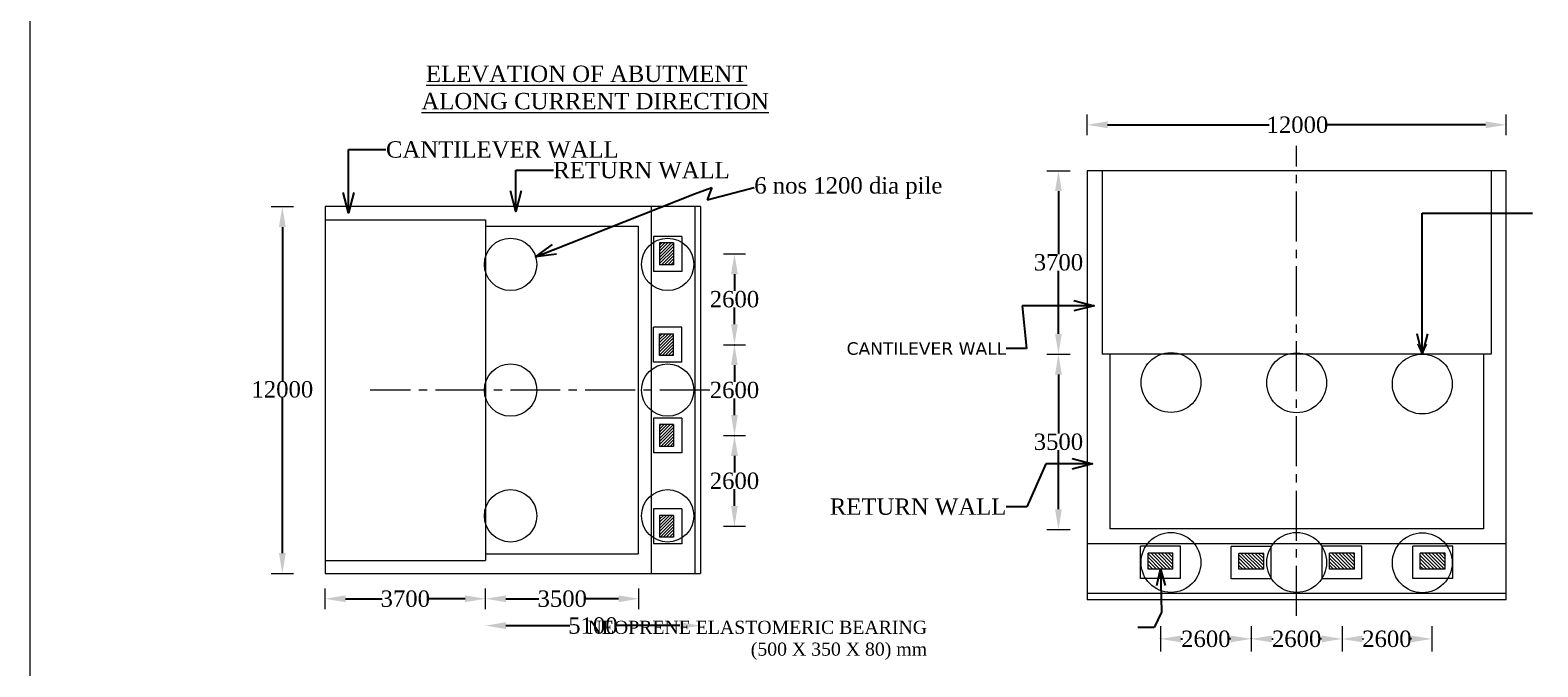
# Model space of a CAD drawing. Header units: millimetres. Extents: x -20950785 to 389010297, y -11535949 to 14056629.
# Tile 83 of 256: x 9974237 to 10043337, y -1946756 to -1917603. Entities that reach past the tile are written whole.
import ezdxf

# ---------------------------------------------------------------- set-up
doc = ezdxf.new("R2010")
doc.units = ezdxf.units.MM
doc.header["$LTSCALE"] = 60
doc.header["$MEASUREMENT"] = 0
doc.linetypes.add('CENTER2', pattern=[28.575, 19.05, -3.175, 3.175, -3.175])
doc.styles.add('style1', font='txt.shx', dxfattribs={"height": 1})
doc.dimstyles.get("Standard").update_dxf_attribs({"dimtxt": 400, "dimasz": 215, "dimexe": 0.18, "dimexo": 0.0625, "dimgap": 0.09, "dimtad": 0, "dimtih": 1, "dimtoh": 1, "dimdec": 0, "dimzin": 4, "dimdsep": 46, "dimtxsty": 'Standard', "dimblk": 'OPEN90', "dimcen": 0, "dimadec": 0, "dimazin": 1, "dimtfac": 1, "dimtdec": 0, "dimtix": 1, "dimtofl": 0, "dimtmove": 0, "dimatfit": 3, "dimldrblk": 'OPEN30', "dimfxl": 1, "dimtolj": 1, "dimtzin": 0, "dimarcsym": 0})
pattern_1 = [(45, (8715274.38, -2073502.71), (-70.710678, 70.710678), [])]

# ---------------------------------------------------------------- blocks, each defined once
blk = doc.blocks.new('*D498')
at = {"color": 0, "linetype": 'Continuous', "lineweight": -2, "transparency": 16777216}
for p, q in [((10006507, -1936164), (10006517, -1936164)), ((10006517, -1937099), (10006517, -1937862)), ((10006517, -1939388), (10006517, -1938625)), ((10006517, -1940323), (10006517, -1940323))]:
    blk.add_line(p, q, dxfattribs=at)
at = {"color": 0, "linetype": 'Continuous', "lineweight": 9, "transparency": 16777216}
for points in [[(10006361, -1937099), (10006673, -1937099), (10006517, -1936164)], [(10006361, -1939388), (10006673, -1939388), (10006517, -1940323)]]:
    blk.add_solid(points, dxfattribs=at)
at = {"layer": 'Defpoints', "color": 0, "linetype": 'Continuous', "lineweight": 9, "transparency": 16777216}
for p in [(10006507, -1936164), (10006517, -1940323), (10006517, -1940323)]:
    blk.add_point(p, dxfattribs=at)
at = {"color": 0, "linetype": 'Continuous', "lineweight": 9, "transparency": 16777216, "insert": (10006517, -1938243), "char_height": 500, "attachment_point": 5}
blk.add_mtext('\\A1;{\\fTimes New Roman|b0|i0|c0|p18;\\H1.5x;2600}', dxfattribs=at)
blk = doc.blocks.new('*D499')
at = {"color": 0, "linetype": 'Continuous', "lineweight": -2, "transparency": 16777216}
for p, q in [((10006517, -1932005), (10006517, -1932005)), ((10006517, -1932940), (10006517, -1933703)), ((10006517, -1935229), (10006517, -1934466)), ((10006497, -1936164), (10006517, -1936164))]:
    blk.add_line(p, q, dxfattribs=at)
at = {"color": 0, "linetype": 'Continuous', "lineweight": 9, "transparency": 16777216}
for points in [[(10006361, -1932940), (10006673, -1932940), (10006517, -1932005)], [(10006361, -1935229), (10006673, -1935229), (10006517, -1936164)]]:
    blk.add_solid(points, dxfattribs=at)
at = {"layer": 'Defpoints', "color": 0, "linetype": 'Continuous', "lineweight": 9, "transparency": 16777216}
for p in [(10006517, -1932005), (10006497, -1936164), (10006517, -1936164)]:
    blk.add_point(p, dxfattribs=at)
at = {"color": 0, "linetype": 'Continuous', "lineweight": 9, "transparency": 16777216, "insert": (10006517, -1934084), "char_height": 500, "attachment_point": 5}
blk.add_mtext('\\A1;{\\fTimes New Roman|b0|i0|c0|p18;\\H1.5x;2600}', dxfattribs=at)
blk = doc.blocks.new('*D500')
at = {"color": 0, "linetype": 'Continuous', "lineweight": -2, "transparency": 16777216}
for p, q in [((9985796, -1925684), (9985796, -1925684)), ((9985796, -1926619), (9985796, -1933672)), ((9985796, -1941549), (9985796, -1934435)), ((9985796, -1942484), (9985796, -1942484))]:
    blk.add_line(p, q, dxfattribs=at)
at = {"color": 0, "linetype": 'Continuous', "lineweight": 9, "transparency": 16777216}
for points in [[(9985640, -1926619), (9985952, -1926619), (9985796, -1925684)], [(9985640, -1941549), (9985952, -1941549), (9985796, -1942484)]]:
    blk.add_solid(points, dxfattribs=at)
at = {"layer": 'Defpoints', "color": 0, "linetype": 'Continuous', "lineweight": 9, "transparency": 16777216}
for p in [(9985796, -1925684), (9985796, -1942484), (9985796, -1942484)]:
    blk.add_point(p, dxfattribs=at)
at = {"color": 0, "linetype": 'Continuous', "lineweight": 9, "transparency": 16777216, "insert": (9985796, -1934054), "char_height": 500, "attachment_point": 5}
blk.add_mtext('\\A1;{\\fTimes New Roman|b0|i0|c0|p18;\\H1.5x;12000}', dxfattribs=at)
blk = doc.blocks.new('*D501')
at = {"color": 0, "linetype": 'Continuous', "lineweight": -2, "transparency": 16777216}
for p, q in [((9987755, -1943640), (9987755, -1943640)), ((9988690, -1943640), (9990365, -1943640)), ((9994170, -1943640), (9992495, -1943640)), ((9995105, -1943640), (9995105, -1943640))]:
    blk.add_line(p, q, dxfattribs=at)
at = {"color": 0, "linetype": 'Continuous', "lineweight": 9, "transparency": 16777216}
for points in [[(9988690, -1943484), (9988690, -1943796), (9987755, -1943640)], [(9994170, -1943484), (9994170, -1943796), (9995105, -1943640)]]:
    blk.add_solid(points, dxfattribs=at)
at = {"layer": 'Defpoints', "color": 0, "linetype": 'Continuous', "lineweight": 9, "transparency": 16777216}
for p in [(9987755, -1943640), (9995105, -1943640), (9995105, -1943640)]:
    blk.add_point(p, dxfattribs=at)
at = {"color": 0, "linetype": 'Continuous', "lineweight": 9, "transparency": 16777216, "insert": (9991430, -1943640), "char_height": 500, "attachment_point": 5}
blk.add_mtext('\\A1;{\\fTimes New Roman|b0|i0|c0|p18;\\H1.5x;3700}', dxfattribs=at)
blk = doc.blocks.new('*D502')
at = {"color": 0, "linetype": 'Continuous', "lineweight": -2, "transparency": 16777216}
for p, q in [((9995105, -1943640), (9995105, -1943640)), ((9996040, -1943640), (9997558, -1943640)), ((10001206, -1943640), (9999688, -1943640)), ((10002141, -1943640), (10002141, -1943640))]:
    blk.add_line(p, q, dxfattribs=at)
at = {"color": 0, "linetype": 'Continuous', "lineweight": 9, "transparency": 16777216}
for points in [[(9996040, -1943484), (9996040, -1943796), (9995105, -1943640)], [(10001206, -1943484), (10001206, -1943796), (10002141, -1943640)]]:
    blk.add_solid(points, dxfattribs=at)
at = {"layer": 'Defpoints', "color": 0, "linetype": 'Continuous', "lineweight": 9, "transparency": 16777216}
for p in [(9995105, -1943640), (10002141, -1943640), (10002141, -1943640)]:
    blk.add_point(p, dxfattribs=at)
at = {"color": 0, "linetype": 'Continuous', "lineweight": 9, "transparency": 16777216, "insert": (9998623, -1943640), "char_height": 500, "attachment_point": 5}
blk.add_mtext('\\A1;{\\fTimes New Roman|b0|i0|c0|p18;\\H1.5x;3500}', dxfattribs=at)
blk = doc.blocks.new('*D509')
at = {"color": 0, "linetype": 'Continuous', "lineweight": -2, "transparency": 16777216}
for p, q in [((10026044, -1945462), (10026044, -1945479)), ((10026979, -1945479), (10027046, -1945479)), ((10029265, -1945479), (10029198, -1945479)), ((10030200, -1945479), (10030200, -1945479))]:
    blk.add_line(p, q, dxfattribs=at)
at = {"color": 0, "linetype": 'Continuous', "lineweight": 9, "transparency": 16777216}
for points in [[(10026979, -1945323), (10026979, -1945635), (10026044, -1945479)], [(10029265, -1945323), (10029265, -1945635), (10030200, -1945479)]]:
    blk.add_solid(points, dxfattribs=at)
at = {"layer": 'Defpoints', "color": 0, "linetype": 'Continuous', "lineweight": 9, "transparency": 16777216}
for p in [(10026044, -1945462), (10026044, -1945479), (10030200, -1945479)]:
    blk.add_point(p, dxfattribs=at)
at = {"color": 0, "linetype": 'Continuous', "lineweight": 9, "transparency": 16777216, "insert": (10028122, -1945479), "char_height": 500, "attachment_point": 5}
blk.add_mtext('\\A1;{\\fTimes New Roman|b0|i0|c0|p18;\\H1.5x;2600}', dxfattribs=at)
blk = doc.blocks.new('*D510')
at = {"color": 0, "linetype": 'Continuous', "lineweight": -2, "transparency": 16777216}
for p, q in [((10030203, -1945462), (10030203, -1945480)), ((10031138, -1945479), (10031207, -1945479)), ((10033427, -1945479), (10033358, -1945479)), ((10034362, -1945479), (10034362, -1945480))]:
    blk.add_line(p, q, dxfattribs=at)
at = {"color": 0, "linetype": 'Continuous', "lineweight": 9, "transparency": 16777216}
for points in [[(10031138, -1945324), (10031138, -1945635), (10030203, -1945479)], [(10033427, -1945324), (10033427, -1945635), (10034362, -1945479)]]:
    blk.add_solid(points, dxfattribs=at)
at = {"layer": 'Defpoints', "color": 0, "linetype": 'Continuous', "lineweight": 9, "transparency": 16777216}
for p in [(10030203, -1945462), (10030203, -1945479), (10034362, -1945479)]:
    blk.add_point(p, dxfattribs=at)
at = {"color": 0, "linetype": 'Continuous', "lineweight": 9, "transparency": 16777216, "insert": (10032282, -1945479), "char_height": 500, "attachment_point": 5}
blk.add_mtext('\\A1;{\\fTimes New Roman|b0|i0|c0|p18;\\H1.5x;2600}', dxfattribs=at)
blk = doc.blocks.new('*D511')
at = {"color": 0, "linetype": 'Continuous', "lineweight": -2, "transparency": 16777216}
for p, q in [((10022685, -1921935), (10022685, -1921935)), ((10023620, -1921936), (10031018, -1921936)), ((10040944, -1921936), (10033617, -1921936)), ((10041879, -1921935), (10041879, -1921935))]:
    blk.add_line(p, q, dxfattribs=at)
at = {"color": 0, "linetype": 'Continuous', "lineweight": 9, "transparency": 16777216}
for points in [[(10023620, -1921780), (10023620, -1922091), (10022685, -1921936)], [(10040944, -1921780), (10040944, -1922091), (10041879, -1921936)]]:
    blk.add_solid(points, dxfattribs=at)
at = {"layer": 'Defpoints', "color": 0, "linetype": 'Continuous', "lineweight": 9, "transparency": 16777216}
for p in [(10022685, -1921936), (10022685, -1921936), (10041879, -1921936)]:
    blk.add_point(p, dxfattribs=at)
at = {"color": 0, "linetype": 'Continuous', "lineweight": 9, "transparency": 16777216, "insert": (10032318, -1921936), "char_height": 500, "attachment_point": 5}
blk.add_mtext('\\A1;{\\fTimes New Roman|b0|i0|c0|p18;\\H1.5x;12000}', dxfattribs=at)
blk = doc.blocks.new('*D512')
at = {"color": 0, "linetype": 'Continuous', "lineweight": -2, "transparency": 16777216}
for p, q in [((10021365, -1924038), (10021365, -1924038)), ((10021365, -1924973), (10021365, -1927854)), ((10021365, -1931501), (10021365, -1928620)), ((10021365, -1932436), (10021365, -1932436))]:
    blk.add_line(p, q, dxfattribs=at)
at = {"color": 0, "linetype": 'Continuous', "lineweight": 9, "transparency": 16777216}
for points in [[(10021209, -1924973), (10021521, -1924973), (10021365, -1924038)], [(10021209, -1931501), (10021521, -1931501), (10021365, -1932436)]]:
    blk.add_solid(points, dxfattribs=at)
at = {"layer": 'Defpoints', "color": 0, "linetype": 'Continuous', "lineweight": 9, "transparency": 16777216}
for p in [(10021365, -1924038), (10021365, -1932436), (10021365, -1932436)]:
    blk.add_point(p, dxfattribs=at)
at = {"color": 0, "linetype": 'Continuous', "lineweight": 9, "transparency": 16777216, "insert": (10021365, -1928237), "char_height": 500, "attachment_point": 5}
blk.add_mtext('\\A1;{\\fTimes New Roman|b0|i0|c0|p18;\\H1.5x;3700}', dxfattribs=at)
blk = doc.blocks.new('*D513')
at = {"color": 0, "linetype": 'Continuous', "lineweight": -2, "transparency": 16777216}
for p, q in [((10021365, -1932436), (10021365, -1932436)), ((10021365, -1933371), (10021365, -1936074)), ((10021365, -1939540), (10021365, -1936837)), ((10021365, -1940475), (10021365, -1940475))]:
    blk.add_line(p, q, dxfattribs=at)
at = {"color": 0, "linetype": 'Continuous', "lineweight": 9, "transparency": 16777216}
for points in [[(10021209, -1933371), (10021521, -1933371), (10021365, -1932436)], [(10021209, -1939540), (10021521, -1939540), (10021365, -1940475)]]:
    blk.add_solid(points, dxfattribs=at)
at = {"layer": 'Defpoints', "color": 0, "linetype": 'Continuous', "lineweight": 9, "transparency": 16777216}
for p in [(10021365, -1932436), (10021365, -1940475), (10021365, -1940475)]:
    blk.add_point(p, dxfattribs=at)
at = {"color": 0, "linetype": 'Continuous', "lineweight": 9, "transparency": 16777216, "insert": (10021365, -1936455), "char_height": 500, "attachment_point": 5}
blk.add_mtext('\\A1;{\\fTimes New Roman|b0|i0|c0|p18;\\H1.5x;3500}', dxfattribs=at)
blk = doc.blocks.new('*D516')
at = {"color": 0, "linetype": 'Continuous', "lineweight": -2, "transparency": 16777216}
for p, q in [((10034362, -1945479), (10034362, -1945479)), ((10035297, -1945479), (10035343, -1945479)), ((10037541, -1945479), (10037495, -1945479)), ((10038476, -1945479), (10038476, -1945480))]:
    blk.add_line(p, q, dxfattribs=at)
at = {"color": 0, "linetype": 'Continuous', "lineweight": 9, "transparency": 16777216}
for points in [[(10035297, -1945324), (10035297, -1945635), (10034362, -1945479)], [(10037541, -1945324), (10037541, -1945635), (10038476, -1945479)]]:
    blk.add_solid(points, dxfattribs=at)
at = {"layer": 'Defpoints', "color": 0, "linetype": 'Continuous', "lineweight": 9, "transparency": 16777216}
for p in [(10034362, -1945479), (10034362, -1945480), (10038476, -1945479)]:
    blk.add_point(p, dxfattribs=at)
at = {"color": 0, "linetype": 'Continuous', "lineweight": 9, "transparency": 16777216, "insert": (10036419, -1945479), "char_height": 500, "attachment_point": 5}
blk.add_mtext('\\A1;{\\fTimes New Roman|b0|i0|c0|p18;\\H1.5x;2600}', dxfattribs=at)
blk = doc.blocks.new('*D521')
at = {"color": 0, "linetype": 'Continuous', "lineweight": -2, "transparency": 16777216}
for p, q in [((10006517, -1927846), (10006517, -1927846)), ((10006517, -1928781), (10006517, -1929544)), ((10006517, -1931070), (10006517, -1930307)), ((10006497, -1932005), (10006517, -1932005))]:
    blk.add_line(p, q, dxfattribs=at)
at = {"color": 0, "linetype": 'Continuous', "lineweight": 9, "transparency": 16777216}
for points in [[(10006361, -1928781), (10006673, -1928781), (10006517, -1927846)], [(10006361, -1931070), (10006673, -1931070), (10006517, -1932005)]]:
    blk.add_solid(points, dxfattribs=at)
at = {"layer": 'Defpoints', "color": 0, "linetype": 'Continuous', "lineweight": 9, "transparency": 16777216}
for p in [(10006517, -1927846), (10006497, -1932005), (10006517, -1932005)]:
    blk.add_point(p, dxfattribs=at)
at = {"color": 0, "linetype": 'Continuous', "lineweight": 9, "transparency": 16777216, "insert": (10006517, -1929925), "char_height": 500, "attachment_point": 5}
blk.add_mtext('\\A1;{\\fTimes New Roman|b0|i0|c0|p18;\\H1.5x;2600}', dxfattribs=at)
blk = doc.blocks.new('*D547')
at = {"color": 0, "linetype": 'Continuous', "lineweight": -2, "transparency": 16777216}
for p, q in [((9995105, -1944871), (9995105, -1944871)), ((9996040, -1944870), (9998969, -1944870)), ((10004020, -1944870), (10001091, -1944870)), ((10004955, -1944870), (10004955, -1944870))]:
    blk.add_line(p, q, dxfattribs=at)
at = {"color": 0, "linetype": 'Continuous', "lineweight": 9, "transparency": 16777216}
for points in [[(9996040, -1944715), (9996040, -1945026), (9995105, -1944870)], [(10004020, -1944715), (10004020, -1945026), (10004955, -1944870)]]:
    blk.add_solid(points, dxfattribs=at)
at = {"layer": 'Defpoints', "color": 0, "linetype": 'Continuous', "lineweight": 9, "transparency": 16777216}
for p in [(9995105, -1944870), (10004955, -1944870), (10004955, -1944870)]:
    blk.add_point(p, dxfattribs=at)
at = {"color": 0, "linetype": 'Continuous', "lineweight": 9, "transparency": 16777216, "insert": (10000030, -1944870), "char_height": 500, "attachment_point": 5}
blk.add_mtext('\\A1;{\\fTimes New Roman|b0|i0|c0|p18;\\H1.5x;5100}', dxfattribs=at)

msp = doc.modelspace()

# ---------------------------------------------------------------- hatches: boundary and pattern name
at = {"linetype": 'Continuous', "lineweight": 9}
h = msp.add_hatch(dxfattribs=at)
h.set_pattern_fill('ANSI31', color=256, scale=800)
h.set_pattern_definition([(45, (8715274.38, -2069885.21), (-70.710678, 70.710678), [])])
h.paths.add_polyline_path([(10003725, -1927346.39), (10003085, -1927346.39), (10003085, -1928346.39), (10003725, -1928346.39)])
h = msp.add_hatch(dxfattribs=at)
h.set_pattern_fill('ANSI31', color=256, scale=800)
h.set_pattern_definition(pattern_1)
h.paths.add_polyline_path([(10003085, -1931504.89), (10003725, -1931504.89), (10003725, -1932504.89), (10003085, -1932504.89)])
h = msp.add_hatch(dxfattribs=at)
h.set_pattern_fill('ANSI31', color=256, scale=800)
h.set_pattern_definition(pattern_1)
h.paths.add_polyline_path([(10003085, -1936663.89), (10003725, -1936663.89), (10003725, -1935663.89), (10003085, -1935663.89)])
h = msp.add_hatch(dxfattribs=at)
h.set_pattern_fill('ANSI31', color=256, scale=800)
h.set_pattern_definition([(45, (8715274.38, -2072961.71), (-70.710678, 70.710678), [])])
h.paths.add_polyline_path([(10003725, -1939822.89), (10003085, -1939822.89), (10003085, -1940822.89), (10003725, -1940822.89)])
h = msp.add_hatch(dxfattribs=at)
h.set_pattern_fill('ANSI31', color=256, scale=914, angle=-90)
h.set_pattern_definition([(315, (9874504.46, -470229.26), (80.78695, 80.78695), [])])
h.paths.add_polyline_path([(10026615.56, -1942284.09), (10026615.56, -1941552.89), (10025473.06, -1941552.89), (10025473.06, -1942284.09)])
h = msp.add_hatch(dxfattribs=at)
h.set_pattern_fill('ANSI31', color=256, scale=914, angle=-90)
h.set_pattern_definition([(315, (9873293.46, -470237), (80.78695, 80.78695), [])])
h.paths.add_polyline_path([(10029631.8, -1941560.63), (10029631.8, -1942291.83), (10030774.3, -1942291.83), (10030774.3, -1941560.63)])
h = msp.add_hatch(dxfattribs=at)
h.set_pattern_fill('ANSI31', color=256, scale=914, angle=-90)
h.set_pattern_definition([(315, (9877452.2, -470234.61), (80.78695, 80.78695), [])])
h.paths.add_polyline_path([(10033790.55, -1941558.25), (10033790.55, -1942289.45), (10034933.05, -1942289.45), (10034933.05, -1941558.25)])
h = msp.add_hatch(dxfattribs=at)
h.set_pattern_fill('ANSI31', color=256, scale=914, angle=-90)
h.set_pattern_definition([(315, (9876241.19, -470229.26), (80.78695, 80.78695), [])])
h.paths.add_polyline_path([(10039091.79, -1942284.09), (10039091.79, -1941552.89), (10037949.29, -1941552.89), (10037949.29, -1942284.09)])

# ---------------------------------------------------------------- linework, layer by layer
for p, q in [((10022685.42, -1922405.51), (10022685.42, -1921465.51)), ((10041879.42, -1922405.51), (10041879.42, -1921465.51)), ((10020828.29, -1924038.37), (10021902.24, -1924038.37)), ((10022685.42, -1924038.37), (10022685.42, -1943689.37)), ((10041879.42, -1924038.37), (10022685.42, -1924038.37)), ((10022685.42, -1924038.37), (10022685.42, -1932035.87)), ((10023370.92, -1924038.37), (10023370.92, -1932435.74)), ((10023370.92, -1924038.37), (10023370.92, -1924973.35)), ((10041193.92, -1924038.37), (10041193.92, -1932435.74)), ((10041879.42, -1943689.37), (10041879.42, -1924038.37)), ((9985287.4, -1925684.39), (9986303.9, -1925684.39)), ((9987755, -1925684.39), (9987755, -1942484.39)), ((10004955, -1925684.39), (9987755, -1925684.39)), ((10002705, -1925684.39), (10002705, -1942484.39)), ((10004705, -1925684.39), (10004705, -1942484.39)), ((10004955, -1925684.39), (10004955, -1942484.39)), ((9987755, -1926284.39), (9995105, -1926284.39)), ((9995105, -1926284.39), (9995105, -1941884.39)), ((9995105, -1926584.39), (10002105, -1926584.39)), ((10002105, -1926584.39), (10002105, -1941584.39)), ((10004105, -1927046.39), (10002805, -1927046.39)), ((10002805, -1927046.39), (10002805, -1928646.39)), ((10004105, -1927046.39), (10004105, -1928646.39)), ((10003725, -1927346.39), (10003085, -1927346.39)), ((10003085, -1927346.39), (10003085, -1928346.39)), ((10003725, -1927346.39), (10003725, -1928346.39)), ((10006008.86, -1927846.39), (10007025.36, -1927846.39)), ((10003725, -1928346.39), (10003085, -1928346.39)), ((10004105, -1928646.39), (10002805, -1928646.39)), ((10004105, -1931204.89), (10002805, -1931204.89)), ((10002805, -1932804.89), (10002805, -1931204.89)), ((10004105, -1932804.89), (10004105, -1931204.89)), ((10003085, -1932504.89), (10003085, -1931504.89)), ((10003725, -1932504.89), (10003725, -1931504.89)), ((10006008.86, -1932004.89), (10007025.36, -1932004.89)), ((10006009.04, -1932004.89), (10007025.54, -1932004.89)), ((10003725, -1932504.89), (10003085, -1932504.89)), ((10020828.29, -1932435.74), (10021902.24, -1932435.74)), ((10041193.92, -1932435.74), (10023370.92, -1932435.74)), ((10023713.67, -1932435.74), (10023713.67, -1940433.24)), ((10040851.17, -1932435.74), (10040851.17, -1940433.24)), ((10004105, -1932804.89), (10002805, -1932804.89)), ((10004105, -1935363.89), (10002805, -1935363.89)), ((10002805, -1935363.89), (10002805, -1936963.89)), ((10004105, -1935363.89), (10004105, -1936963.89)), ((10003725, -1935663.89), (10003085, -1935663.89)), ((10003085, -1935663.89), (10003085, -1936663.89)), ((10003725, -1935663.89), (10003725, -1936663.89)), ((10006008.86, -1936163.89), (10007025.36, -1936163.89)), ((10003725, -1936663.89), (10003085, -1936663.89)), ((10004105, -1936963.89), (10002805, -1936963.89)), ((10022685.42, -1937062.87), (10022685.42, -1938662.37)), ((10022685.42, -1938662.37), (10022685.42, -1943689.37)), ((10004105, -1939522.89), (10002805, -1939522.89)), ((10002805, -1939522.89), (10002805, -1941122.89)), ((10004105, -1939522.89), (10004105, -1941122.89)), ((10003725, -1939822.89), (10003085, -1939822.89)), ((10003085, -1939822.89), (10003085, -1940822.89)), ((10003725, -1939822.89), (10003725, -1940822.89)), ((10006008.86, -1940322.89), (10007025.36, -1940322.89)), ((10003725, -1940822.89), (10003085, -1940822.89)), ((10020828.29, -1940474.54), (10021902.24, -1940474.54)), ((10040851.17, -1940433.24), (10023713.67, -1940433.24)), ((9995105, -1941584.39), (10002105, -1941584.39)), ((10004105, -1941122.89), (10002805, -1941122.89)), ((10041879.42, -1941118.74), (10022685.42, -1941118.74)), ((10025130.31, -1942718.24), (10025130.31, -1941232.99)), ((10026958.31, -1941232.99), (10025130.31, -1941232.99)), ((10025473.06, -1942284.09), (10025473.06, -1941552.89)), ((10026615.56, -1941552.89), (10025473.06, -1941552.89)), ((10026615.56, -1942284.09), (10026615.56, -1941552.89)), ((10026958.31, -1942718.24), (10026958.31, -1941232.99)), ((10029289.05, -1942725.98), (10029289.05, -1941240.73)), ((10031117.05, -1941240.73), (10029289.05, -1941240.73)), ((10029631.8, -1942291.83), (10029631.8, -1941560.63)), ((10030774.3, -1941560.63), (10029631.8, -1941560.63)), ((10030774.3, -1942291.83), (10030774.3, -1941560.63)), ((10031117.05, -1942725.98), (10031117.05, -1941240.73)), ((10033447.8, -1942723.6), (10033447.8, -1941238.35)), ((10035275.8, -1941238.35), (10033447.8, -1941238.35)), ((10033790.55, -1942289.45), (10033790.55, -1941558.25)), ((10034933.05, -1941558.25), (10033790.55, -1941558.25)), ((10034933.05, -1942289.45), (10034933.05, -1941558.25)), ((10035275.8, -1942723.6), (10035275.8, -1941238.35)), ((10037606.54, -1942718.24), (10037606.54, -1941232.99)), ((10039434.54, -1941232.99), (10037606.54, -1941232.99)), ((10037949.29, -1942284.09), (10037949.29, -1941552.89)), ((10039091.79, -1941552.89), (10037949.29, -1941552.89)), ((10039091.79, -1942284.09), (10039091.79, -1941552.89)), ((10039434.54, -1942718.24), (10039434.54, -1941232.99)), ((9987755, -1941884.39), (9995105, -1941884.39)), ((9987755, -1941884.39), (9988573.37, -1941884.39)), ((10026615.56, -1942284.09), (10025473.06, -1942284.09)), ((10030774.3, -1942291.83), (10029631.8, -1942291.83)), ((10034933.05, -1942289.45), (10033790.55, -1942289.45)), ((10039091.79, -1942284.09), (10037949.29, -1942284.09)), ((9985287.4, -1942484.39), (9986303.9, -1942484.39)), ((9987755, -1942484.39), (10004955, -1942484.39)), ((9987755, -1942484.39), (9994755, -1942484.39)), ((9999155, -1942484.39), (10000555, -1942484.39)), ((10000555, -1942484.39), (10004955, -1942484.39)), ((10026958.31, -1942718.24), (10025130.31, -1942718.24)), ((10031117.05, -1942725.98), (10029289.05, -1942725.98)), ((10035275.8, -1942723.6), (10033447.8, -1942723.6)), ((10039434.54, -1942718.24), (10037606.54, -1942718.24)), ((9987755, -1944109.89), (9987755, -1943169.89)), ((9995105, -1944109.89), (9995105, -1943169.89)), ((10002141.14, -1944109.89), (10002141.14, -1943169.89)), ((10041879.42, -1943403.74), (10022685.42, -1943403.74)), ((10041879.42, -1943689.37), (10022685.42, -1943689.37)), ((10026044.31, -1944893.4), (10026044.31, -1946054.75)), ((10030203.05, -1944901.14), (10030203.05, -1946062.49)), ((10034361.8, -1944898.75), (10034361.8, -1946060.11)), ((10038476.07, -1944893.4), (10038476.07, -1946054.75))]:
    msp.add_line(p, q, dxfattribs=at)
at = {"linetype": 'CENTER2', "lineweight": 9, "ltscale": 2}
for p, q in [((10032282.42, -1944418.36), (10032282.42, -1922899.34)), ((10005389.2, -1934084.39), (9989824.33, -1934084.39))]:
    msp.add_line(p, q, dxfattribs=at)
at = {"linetype": 'Continuous', "lineweight": 9, "ltscale": 2}
for p, q in [((10003085, -1931504.89), (10003725, -1931504.89)), ((10038040.68, -1932435.74), (10037835.82, -1931979.46)), ((10038040.68, -1932435.74), (10038245.54, -1931979.46))]:
    msp.add_line(p, q, dxfattribs=at)
at = {"color": 7, "linetype": 'Continuous', "lineweight": 9, "ltscale": 2}
msp.add_lwpolyline([(9974237.13, -1773018.5), (10309194.33, -1773018.5), (10309194.33, -2000111.9), (9974237.13, -2000111.9)], close=True, dxfattribs=at)
at = {"linetype": 'Continuous', "lineweight": 9}
for centre, radius in [((9996255, -1928326.39), 1200), ((10003455, -1928326.39), 1200), ((10026524.17, -1933738.59), 1371), ((10032282.42, -1933749.62), 1371), ((10038040.68, -1933806.74), 1371), ((9996255, -1934084.39), 1200), ((10003455, -1934084.39), 1200), ((9996255, -1939842.39), 1200), ((10003455, -1939842.39), 1200), ((10026522.57, -1941975.33), 1371), ((10032282.42, -1941975.62), 1371), ((10038040.68, -1941991.51), 1371)]:
    msp.add_circle(centre, radius, dxfattribs=at)

# ---------------------------------------------------------------- texts
at = {"linetype": 'Continuous', "lineweight": 9, "insert": (9992170.45, -1919225.22), "char_height": 480, "width": 22678.6984, "attachment_point": 1, "style": 'style1'}
msp.add_mtext('{\\fTimes New Roman|b0|i0|c0|p18;\\H1.1574x;\\L \\H1.35001x;ELEVATION OF ABUTMENT  \\PALONG CURRENT DIRECTION  }', dxfattribs=at)
at = {"linetype": 'Continuous', "lineweight": 9}
for s, insert, char_height, width, attachment_point in [('{\\fTimes New Roman|b0|i0|c0|p18;CANTILEVER WALL}', (9990545.08, -1923072.7), 750, 12909.5255, 4), ('{\\fTimes New Roman|b0|i0|c0|p18;RETURN WALL}', (9998216.03, -1924018.6), 750, 8608.9646, 4), ('{\\fVerdana|b0|i0|c0|p34;CANTILEVER WALL}', (10018973.38, -1932185.89), 571.25, 14749.1329, 6), ('{\\fTimes New Roman|b0|i0|c0|p18;RETURN WALL}', (10018975.04, -1939428.92), 750, 8075.655, 6)]:
    msp.add_mtext(s, dxfattribs=dict(at, insert=insert, char_height=char_height, width=width, attachment_point=attachment_point))
for s, insert, char_height, attachment_point in [('{\\fTimes New Roman|b0|i0|c0|p18;6 nos 1200 dia pile}', (10007424.29, -1924832.73), 750, 4), ('{\\fTimes New Roman|b0|i0|c0|p18;NEOPRENE ELASTOMERIC BEARING\\P (500 X 350 X 80) mm}', (10015343.47, -1945543.86), 600, 6)]:
    msp.add_mtext(s, dxfattribs=dict(at, insert=insert, char_height=char_height, attachment_point=attachment_point))

# ---------------------------------------------------------------- dimensions: what is measured, and where the dimension line sits
for base, p1, p2, angle, picture, middle in [((10022685.42, -1921935.51), (10041879.42, -1921935.51), (10022685.42, -1921935.51), 180, '*D511', (10032317.71, -1921935.51)), ((9985795.83, -1942484.39), (9985795.83, -1925684.39), (9985795.83, -1942484.39), 270, '*D500', (9985795.83, -1934053.51))]:
    dim = msp.add_linear_dim(base=base, p1=p1, p2=p2, angle=angle, text='{\\fTimes New Roman|b0|i0|c0|p18;\\H1.5x;12000}', dimstyle='Standard', override={"dimtxt": 500, "dimasz": 935, "dimfxl": 300}, dxfattribs=at)
    dim.commit()
    dim.dimension.update_dxf_attribs({"geometry": picture, "text_midpoint": middle, "dimtype": 160})
for base, p1, p2, angle, text, picture, middle in [((10021365.27, -1932435.74), (10021365.27, -1924038.37), (10021365.27, -1932435.74), 270, '{\\fTimes New Roman|b0|i0|c0|p18;\\H1.5x;3700}', '*D512', (10021365.27, -1928237.05)), ((10006517.29, -1932004.89), (10006517.29, -1927845.89), (10006496.88, -1932004.89), 90, '{\\fTimes New Roman|b0|i0|c0|p18;\\H1.5x;2600}', '*D521', (10006517.29, -1929925.39)), ((10006517.29, -1936163.89), (10006517.29, -1932004.89), (10006496.88, -1936163.89), 90, '{\\fTimes New Roman|b0|i0|c0|p18;\\H1.5x;2600}', '*D499', (10006517.29, -1934084.39)), ((10021365.27, -1940474.54), (10021365.27, -1932435.74), (10021365.27, -1940474.54), 270, '{\\fTimes New Roman|b0|i0|c0|p18;\\H1.5x;3500}', '*D513', (10021365.27, -1936455.14)), ((10006517.11, -1940322.89), (10006506.9, -1936163.89), (10006517.11, -1940322.89), 90, '{\\fTimes New Roman|b0|i0|c0|p18;\\H1.5x;2600}', '*D498', (10006517.11, -1938243.39))]:
    dim = msp.add_linear_dim(base=base, p1=p1, p2=p2, angle=angle, text=text, dimstyle='Standard', override={"dimtxt": 500, "dimasz": 935, "dimfxl": 300}, dxfattribs=at)
    dim.commit()
    dim.dimension.update_dxf_attribs({"geometry": picture, "text_midpoint": middle})
for base, p1, p2, text, picture, middle in [((9995105, -1943639.89), (9987755, -1943639.89), (9995105, -1943639.89), '{\\fTimes New Roman|b0|i0|c0|p18;\\H1.5x;3700}', '*D501', (9991430, -1943639.89)), ((10002141.14, -1943639.89), (9995105, -1943639.89), (10002141.14, -1943639.89), '{\\fTimes New Roman|b0|i0|c0|p18;\\H1.5x;3500}', '*D502', (9998623.07, -1943639.89)), ((10004955, -1944870.5), (9995105, -1944870.5), (10004955, -1944870.5), '{\\fTimes New Roman|b0|i0|c0|p18;\\H1.5x;5100}', '*D547', (10000030, -1944870.5)), ((10026044.31, -1945478.97), (10030200.29, -1945478.97), (10026044.31, -1945462.42), '{\\fTimes New Roman|b0|i0|c0|p18;\\H1.5x;2600}', '*D509', (10028122.3, -1945478.97)), ((10030203.05, -1945479.43), (10034361.8, -1945479.43), (10030203.05, -1945462.24), '{\\fTimes New Roman|b0|i0|c0|p18;\\H1.5x;2600}', '*D510', (10032282.42, -1945479.43)), ((10034361.8, -1945479.43), (10038476.07, -1945479.43), (10034361.8, -1945479.55), '{\\fTimes New Roman|b0|i0|c0|p18;\\H1.5x;2600}', '*D516', (10036418.94, -1945479.43))]:
    dim = msp.add_linear_dim(base=base, p1=p1, p2=p2, text=text, dimstyle='Standard', override={"dimtxt": 500, "dimasz": 935, "dimfxl": 300}, dxfattribs=at)
    dim.commit()
    dim.dimension.update_dxf_attribs({"geometry": picture, "text_midpoint": middle})

# ---------------------------------------------------------------- leaders
at = {"linetype": 'Continuous', "lineweight": 9, "annotation_type": 0, "has_hookline": 1}
for points, override, hookline_direction, text_width in [([(9988823.99, -1925968.58), (9988823.99, -1923072.7), (9990544.99, -1923072.7)], {"dimtxt": 500, "dimasz": 935, "dimfxl": 300}, 0, 10362.11), ([(9996494.94, -1925900.39), (9996494.94, -1924018.6), (9998215.94, -1924018.6)], {"dimtxt": 500, "dimasz": 935, "dimfxl": 300}, 0, 7861.75), ([(9997404.26, -1927981.15), (10004678.91, -1925090.95), (10005473.14, -1924804.26), (10005261.18, -1925374.16), (10007424.2, -1924803.47)], {"dimtxt": 500, "dimasz": 935, "dimfxl": 300}, 0, 8348.95), ([(10023010.1, -1930219.54), (10019701.56, -1930219.54), (10019908.47, -1932185.89), (10018973.47, -1932185.89)], {"dimtxt": 500, "dimasz": 935, "dimfxl": 300}, 1, 7424.33), ([(10022932.2, -1937462.58), (10020782.26, -1937462.58), (10019910.13, -1939428.92), (10018975.13, -1939428.92)], {"dimtxt": 500, "dimasz": 935, "dimfxl": 300}, 1, 7861.75), ([(10026044.31, -1942284.09), (10026094.51, -1944260.71), (10025750.38, -1944955.56), (10025000.38, -1944955.56)], {"dimtxt": 500, "dimasz": 750, "dimfxl": 300}, 1, 15195.96)]:
    msp.add_leader(points, dimstyle='Standard', override=override, dxfattribs=dict(at, hookline_direction=hookline_direction, text_width=text_width))
at = {"linetype": 'Continuous', "lineweight": 9}
msp.add_leader([(10038040.68, -1932435.74), (10038040.68, -1925976.34), (10043090.74, -1925976.34)], dimstyle='Standard', override={"dimtxt": 500, "dimasz": 935, "dimfxl": 300}, dxfattribs=at)

doc.saveas('drawing.dxf')
